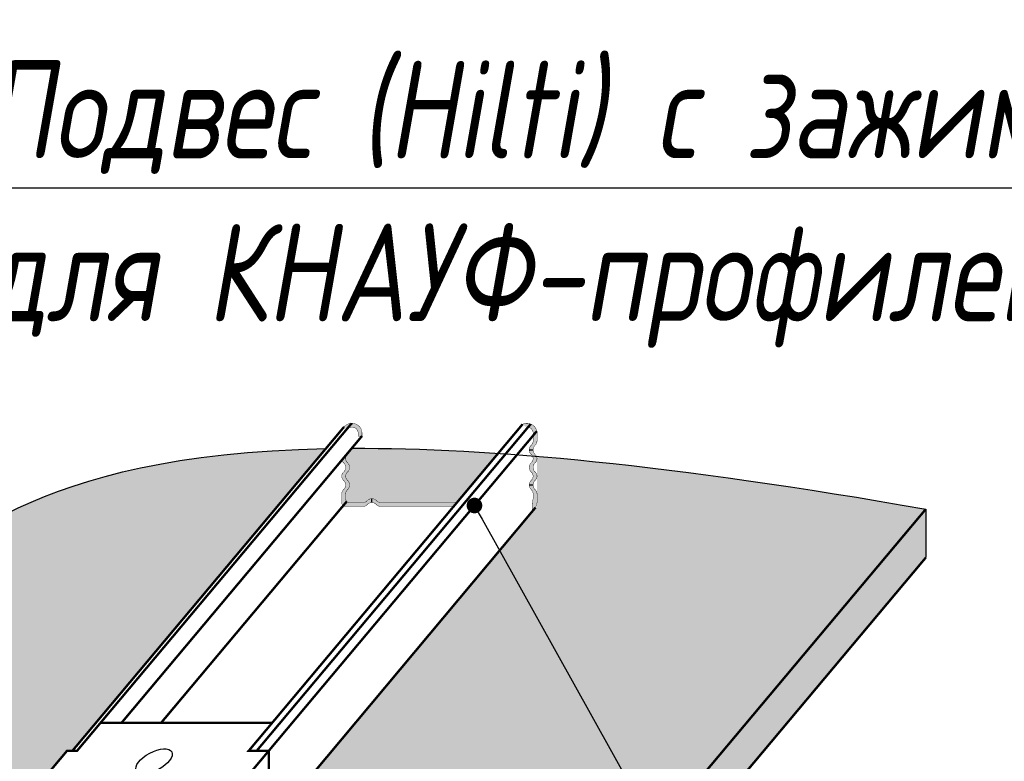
# Model space of a CAD drawing. Header units: millimetres. Extents: x -26888115 to 7466299, y -86687 to 22081.
# Tile 162 of 208: x 142285 to 142537, y -39477 to -39287. Entities that reach past the tile are written whole.
import ezdxf
from ezdxf import colors
from ezdxf.entities.mleader import LeaderData, LeaderLine
from ezdxf.math import Vec2, Vec3

# ---------------------------------------------------------------- set-up
doc = ezdxf.new("R2010")
doc.units = ezdxf.units.MM
doc.linetypes.add('DASHDOT', pattern=[25.4, 12.7, -6.35, 0, -6.35])
doc.layers.add('dim_pot', color=183, linetype='Continuous', lineweight=9)
doc.layers.add('dim_razv', color=7, linetype='DASHDOT', lineweight=9, true_color=0x285228)
doc.layers.add('pol', color=7, linetype='Continuous', lineweight=15, true_color=0x55666d)
doc.layers.add('Knauf_узлы', color=7, linetype='Continuous')
doc.styles.add('In tre', font='isocpeur.ttf', dxfattribs={"width": 0.8, "oblique": 10})

# ---------------------------------------------------------------- blocks, each defined once
blk = doc.blocks.new('A$C40156BDB')
at = {"layer": 'Knauf_узлы', "color": 7, "linetype": 'Continuous', "lineweight": -3, "ltscale": 10}
blk.add_lwpolyline([(6.502667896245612, 8.16887706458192, 0.06, 0.06, 0), (7.273917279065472, 9.088016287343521, 0.06, 0.06, 0), (7.017277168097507, 9.088016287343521, 0.06, 0.06, 0), (7.479218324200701, 9.638536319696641, 0.06, 0.06, 0), (7.735858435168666, 9.638536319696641, 0.06, 0.06, 0), (8.337861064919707, 10.35597511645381, 0.06, 0.06, 0), (12.73211389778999, 10.35597511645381, 0.06, 0.06, 0), (12.13011126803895, 9.638536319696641, 0.06, 0.06, 0), (12.6433914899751, 9.638536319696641, 0.06, 0.06, 0), (12.19700864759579, 9.106557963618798, 0.06, 0.06, 0), (11.68372842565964, 9.106557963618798, 0.06, 0.06, 0), (10.89692072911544, 8.168877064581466, 0.05999999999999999, 0.05999999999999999, 0), (12.09759211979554, 8.168877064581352, 0.05999999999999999, 0.05999999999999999, 0), (11.5430069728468, 7.507948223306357, 0.06, 0.06, 0), (12.76706245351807, 7.507948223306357, 0.05999999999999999, 0.05999999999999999, 0), (13.04588585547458, 7.840237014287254, 0.06, 0.06, 0), (13.76453871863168, 7.840237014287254, 0.05999999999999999, 0.05999999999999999, 0), (13.48571531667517, 7.507948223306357, 0.06, 0.06, 0), (14.42226515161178, 7.507948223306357, 0.05999999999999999, 0.05999999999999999, 0), (11.80611216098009, 4.390138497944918, 0.06, 0.06, 0), (10.86956232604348, 4.390138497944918, 0.05999999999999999, 0.05999999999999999, 0), (10.59073892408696, 4.057849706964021, 0.06, 0.06, 0), (9.87208606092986, 4.057849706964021, 0.05999999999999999, 0.05999999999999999, 0), (10.15090946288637, 4.390138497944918, 0.06, 0.06, 0), (8.926853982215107, 4.390138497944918, 0.05999999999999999, 0.05999999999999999, 0), (8.168351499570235, 3.48619043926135, 0.05999999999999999, 0.05999999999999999, 0), (6.96768010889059, 3.486190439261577, 0.06, 0.06, 0), (6.180872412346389, 2.548509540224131, 0.06, 0.06, 0), (6.694152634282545, 2.548509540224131, 0.06, 0.06, 0), (6.232211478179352, 1.997989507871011, 0.06, 0.06, 0), (5.718931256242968, 1.997989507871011, 0.06, 0.06, 0), (5.116928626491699, 1.280550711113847, 0.06, 0.06, 0), (0.7226757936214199, 1.280550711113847, 0.06, 0.06, 0), (1.324678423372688, 1.997989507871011, 0.06, 0.06, 0), (1.068038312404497, 1.997989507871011, 0.06, 0.06, 0), (1.52997946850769, 2.548509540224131, 0.06, 0.06, 0), (1.786619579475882, 2.548509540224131, 0.06, 0.06, 0), (2.573427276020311, 3.486190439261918, 0.05999999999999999, 0.05999999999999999, 0), (2.185093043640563, 3.486190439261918, 0.05999999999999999, 0.05999999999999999, 0), (2.94359552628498, 4.390138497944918, 0.06, 0.06, 0), (1.71954004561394, 4.390138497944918, 0.05999999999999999, 0.05999999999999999, 0), (1.440716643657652, 4.057849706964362, 0.06, 0.06, 0), (0.7220637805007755, 4.057849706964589, 0.05999999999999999, 0.05999999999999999, 0), (1.000887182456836, 4.390138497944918, 0.06, 0.06, 0), (0.06433734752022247, 4.390138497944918, 0.05999999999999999, 0.05999999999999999, 0), (2.68049033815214, 7.507948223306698, 0.05999999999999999, 0.05999999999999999, 0), (3.617040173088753, 7.507948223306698, 0.05999999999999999, 0.05999999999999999, 0), (3.895863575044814, 7.840237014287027, 0.05999999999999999, 0.05999999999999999, 0), (4.614516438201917, 7.840237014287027, 0.05999999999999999, 0.05999999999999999, 0), (4.335693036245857, 7.507948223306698, 0.05999999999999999, 0.05999999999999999, 0), (5.559748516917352, 7.507948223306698, 0.05999999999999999, 0.05999999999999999, 0), (6.114333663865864, 8.16887706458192, 0, 0, 0)], format="xyseb", dxfattribs=at)
for points, const_width in [([(12.34595823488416, 7.764116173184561), (12.6433914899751, 8.108963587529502), (12.6433914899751, 9.638536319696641)], 0.06), ([(12.6433914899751, 9.638536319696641), (12.65894980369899, 9.657077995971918)], 0.06), ([(7.017277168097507, 9.088016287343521), (7.017277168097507, 8.923873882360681)], 0.06), ([(12.19700864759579, 9.106557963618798), (12.19700864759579, 7.764116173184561)], 0.06), ([(6.114333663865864, 8.16887706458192), (6.502667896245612, 8.16887706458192)], 0.05999999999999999), ([(14.42226515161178, 7.507948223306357), (14.42226515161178, 7.065250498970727)], 0.06), ([(1.440716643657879, 4.057849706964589), (1.440716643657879, 2.52827697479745), (0.7220637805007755, 2.52827697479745), (0.7220637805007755, 4.057849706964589)], 0.06), ([(10.59073892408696, 4.057849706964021), (10.59073892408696, 2.528276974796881), (9.87208606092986, 2.528276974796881), (9.87208606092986, 4.057849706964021)], 0.06), ([(6.694152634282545, 2.548509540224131), (6.694152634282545, 1.033373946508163)], 0.06), ([(1.324678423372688, 1.997989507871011), (0.7226757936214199, 1.280550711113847)], 0.06), ([(1.068038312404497, 1.997989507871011), (1.068038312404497, 1.833847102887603)], 0.06), ([(6.694152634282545, 1.033373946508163), (6.232211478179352, 0.4684167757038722), (6.232211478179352, 1.997989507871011)], 0.06), ([(0.7226757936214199, 1.280550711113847), (1.038079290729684, 1.015895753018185)], 0.06), ([(1.599942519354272, 0.6605086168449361), (1.599942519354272, 1.280550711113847)], 0.06), ([(1.061889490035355, 1.044271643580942), (1.061889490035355, 0.01928198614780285)], 0.06), ([(1.061889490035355, 0.01928198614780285), (1.599942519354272, 0.6605086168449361)], 0.06)]:
    blk.add_lwpolyline(points, dxfattribs=dict(at, const_width=const_width))
for centre in [(9.709406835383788, 9.372086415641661), (2.668290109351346, 5.949043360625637), (6.83713267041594, 5.949043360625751), (11.81831238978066, 5.949043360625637), (3.752775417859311, 2.273249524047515)]:
    blk.add_ellipse(centre, major_axis=(-0.4525317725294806, -0.2386631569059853), ratio=0.4668412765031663, dxfattribs=at)
blk = doc.blocks.new('_DOT')
at = {"color": 0, "linetype": 'ByBlock'}
blk.add_line((-0.5, 0), (-1, 0), dxfattribs=at)
at = {"color": 0, "linetype": 'ByBlock', "const_width": 0.5}
blk.add_lwpolyline([(-0.25, 0, 1), (0.25, 0, 1)], format="xyb", close=True, dxfattribs=at)

msp = doc.modelspace()

# ---------------------------------------------------------------- hatches: boundary and pattern name
at = {"layer": 'Knauf_узлы', "linetype": 'Continuous', "lineweight": -3, "ltscale": 10}
h = msp.add_hatch(color=7, dxfattribs=at)
edge = h.paths.add_edge_path()
edge.add_line((142368.0522850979, -39391.18984960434), (142368.8026725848, -39391.81949946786))
edge.add_arc((142369.9540246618, -39392.78095065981), 1.499999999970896, 89.99999999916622, 140.1360014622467, ccw=False)
edge.add_line((142369.9540246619, -39391.28095065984), (142370.1503956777, -39391.28095065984))
edge.add_arc((142370.1503956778, -39392.78095065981), 1.499999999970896, 0, 90.00000000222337, ccw=False)
edge.add_line((142371.6503956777, -39392.78095065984), (142371.6503956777, -39393.53251058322))
edge.add_line((142371.6503956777, -39393.53251058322), (142372.6503956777, -39393.53251058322))
edge.add_line((142372.6503956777, -39393.53251058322), (142372.6503956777, -39392.83095065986))
edge.add_arc((142370.1003956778, -39392.83095065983), 2.549999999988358, 359.9999999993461, 450.0000000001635)
edge.add_line((142370.1003956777, -39390.28095065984), (142370.0040246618, -39390.28095065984))
edge.add_arc((142370.0040246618, -39392.83095065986), 2.550000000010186, 90.0000000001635, 139.9415282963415)
h = msp.add_hatch(color=7, dxfattribs=at)
edge = h.paths.add_edge_path()
edge.add_line((142413.7561817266, -39390.50782629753), (142414.6799552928, -39391.28296435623))
edge.add_arc((142414.757653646, -39392.78095065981), 1.499999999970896, 89.99999999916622, 92.96918726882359, ccw=False)
edge.add_line((142414.757653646, -39391.28095065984), (142414.9540246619, -39391.28095065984))
edge.add_arc((142414.9540246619, -39392.7809506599), 1.50000000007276, 0, 89.99999999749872, ccw=False)
edge.add_line((142416.4540246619, -39392.7809506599), (142416.4540246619, -39394.76758382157))
edge.add_arc((142414.954024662, -39394.76758382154), 1.49999999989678, 312.8436430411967, 359.9999999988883, ccw=False)
edge.add_arc((142417.0790246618, -39397.05887166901), 1.62499999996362, 132.8436430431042, 180)
edge.add_line((142415.4540246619, -39397.05887166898), (142416.4540246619, -39397.05887166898))
edge.add_arc((142418.0790246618, -39397.05887166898), 1.624999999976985, 132.8436430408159, 180, ccw=False)
edge.add_arc((142415.954024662, -39394.76758382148), 1.499999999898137, 312.843643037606, 360)
edge.add_line((142417.4540246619, -39394.76758382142), (142417.4540246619, -39392.83095065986))
edge.add_arc((142414.9040246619, -39392.83095065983), 2.549999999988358, 359.9999999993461, 450.0000000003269)
edge.add_line((142414.9040246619, -39390.28095065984), (142414.807653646, -39390.28095065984))
edge.add_arc((142414.807653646, -39392.83095065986), 2.550000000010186, 90.0000000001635, 114.352036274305)
h = msp.add_hatch(color=9, dxfattribs=at)
edge = h.paths.add_edge_path()
edge.add_arc((142200.844160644, -39459.88211360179), 26.82901257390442, 165.011530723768, 180.9852614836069, ccw=False)
edge.add_spline(control_points=[(142174.9279275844, -39452.94346966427), (142149.727123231, -39455.11030419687), (142074.8540851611, -39455.69768853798), (142003.5924224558, -39465.91132963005), (141969.547385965, -39492.82986997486)], knot_values=[1.143805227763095, 1.143805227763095, 1.143805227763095, 1.143805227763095, 1.632750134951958, 2.488944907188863, 2.488944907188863, 2.488944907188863, 2.488944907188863], degree=3, periodic=0)
edge.add_line((141969.5473859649, -39492.82986997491), (142171.7030033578, -39492.81397230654))
edge.add_line((142171.7030033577, -39492.81397230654), (142174.0191147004, -39460.34344409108))
edge = h.paths.add_edge_path()
edge.add_spline(control_points=[(142363.3769162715, -39396.74929150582), (142286.4902134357, -39398.41133486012), (142262.1601973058, -39433.82710450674), (142218.2557721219, -39446.68142205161), (142202.8150402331, -39449.42043232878)], knot_values=[2.675917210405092, 2.675917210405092, 2.675917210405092, 2.675917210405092, 3.3583245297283, 3.682407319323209, 3.682407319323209, 3.682407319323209, 3.682407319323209], degree=3, periodic=0)
edge.add_line((142202.8150402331, -39449.42043232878), (142202.8150402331, -39479.47301324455))
edge.add_line((142202.8150402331, -39479.47301324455), (142219.0825035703, -39484.94711519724))
edge.add_line((142219.0825035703, -39484.94711519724), (142208.2836674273, -39492.63966452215))
edge.add_line((142208.2836674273, -39492.63966452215), (142260.6640485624, -39492.80697634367))
edge.add_line((142260.6640485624, -39492.80697634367), (142261.2835682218, -39492.0686615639))
edge.add_line((142261.2835682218, -39492.0686615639), (142268.4700968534, -39492.0686615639))
edge.add_line((142268.4700968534, -39492.0686615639), (142280.6794878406, -39492.1058011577))
edge.add_line((142280.6794878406, -39492.1058011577), (142283.46826911, -39488.78226106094))
edge.add_line((142283.46826911, -39488.78226106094), (142286.162528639, -39488.78226106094))
edge.add_line((142286.1625286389, -39488.78226106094), (142292.4977041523, -39481.23229288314))
edge.add_line((142292.4977041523, -39481.23229288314), (142292.4977041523, -39479.59086883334))
edge.add_line((142292.4977041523, -39479.59086883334), (142297.1171157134, -39474.08566850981))
edge.add_line((142297.1171157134, -39474.08566850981), (142298.4003162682, -39474.08566850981))
edge.add_line((142298.4003162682, -39474.08566850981), (142363.3769162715, -39396.7492915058))
edge = h.paths.add_edge_path()
edge.add_spline(control_points=[(142516.9624629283, -39412.25014779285), (142482.3776928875, -39406.12626700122), (142452.845377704, -39402.0508908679), (142427.4823683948, -39399.60755699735)], knot_values=[3.840672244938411, 3.840672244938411, 3.840672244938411, 3.840672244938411, 4, 4, 4, 4], degree=3, periodic=0)
edge.add_line((142427.4823683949, -39399.60755699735), (142349.2595599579, -39492.82986997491))
edge.add_line((142349.2595599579, -39492.82986997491), (142352.1450613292, -39492.82986997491))
edge.add_line((142352.1450613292, -39492.82986997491), (142352.7837910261, -39492.06866156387))
edge.add_line((142352.7837910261, -39492.06866156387), (142359.9703196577, -39492.06866156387))
edge.add_line((142359.9703196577, -39492.06866156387), (142449.6008572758, -39492.49846311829))
edge.add_line((142449.6008572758, -39492.49846311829), (142516.9624629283, -39412.25014779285))
for points in [[(142368.9340246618, -39400.36740198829, -0.2015403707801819), (142368.4545929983, -39399.30887166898, 0.006882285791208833), (142368.4540246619, -39399.35015951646), (142368.4540246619, -39399.26758382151, 0.006882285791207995), (142368.4545929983, -39399.30887166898, -0.2015403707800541), (142368.9340246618, -39398.25034134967, 0.157307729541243), (142369.4219814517, -39397.3799848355), (142367.5068902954, -39399.66230160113, 0.1400940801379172), (142367.9340246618, -39400.36740198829, -0.4364357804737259), (142367.9340246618, -39402.75034134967, 0.201540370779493), (142367.4545929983, -39403.80887166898, 0.006887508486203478), (142367.4562993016, -39403.85015951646), (142368.4540246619, -39403.8288002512), (142368.4540246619, -39403.76758382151, 0.006882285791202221), (142368.4545929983, -39403.80887166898, -0.2015403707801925), (142368.9340246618, -39402.75034134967, 0.4364357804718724)], [(142417.4534563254, -39403.80887166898, -0.2015403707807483), (142416.9740246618, -39404.86740198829, 0.2087121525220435), (142416.4540246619, -39406.05887166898), (142415.4540246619, -39406.05887166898, -0.2087121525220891), (142415.9740246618, -39404.86740198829, 0.2015403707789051), (142416.4534563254, -39403.80887166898, -0.006882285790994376), (142416.4540246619, -39403.85015951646), (142416.4540246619, -39403.76758382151, -0.006882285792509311), (142416.4534563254, -39403.80887166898, 0.2015403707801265), (142415.9740246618, -39402.75034134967, -0.4364357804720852), (142415.9740246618, -39400.36740198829, 0.2015403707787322), (142416.4534563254, -39399.30887166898, -0.006882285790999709), (142416.4540246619, -39399.35015951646), (142416.4540246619, -39399.26758382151, -0.006882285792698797), (142416.4534563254, -39399.30887166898, 0.2015403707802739), (142415.9740246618, -39398.25034134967, -0.2087121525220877), (142415.4540246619, -39397.05887166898), (142416.4540246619, -39397.05887166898, 0.2087121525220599), (142416.9740246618, -39398.25034134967, -0.2015403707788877), (142417.4534563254, -39399.30887166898, -0.2015403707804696), (142416.9740246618, -39400.36740198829, 0.4364357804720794), (142416.9740246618, -39402.75034134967, -0.2015403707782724)], [(142372.88573142, -39411.55887166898), (142368.4540246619, -39411.55887166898, -0.414213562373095), (142367.4540246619, -39410.55887166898), (142367.4540246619, -39408.35015951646, -0.2087121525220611), (142367.9340246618, -39407.25034134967, 0.4364357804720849), (142367.9340246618, -39404.86740198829, -0.1943830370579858), (142367.4562993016, -39403.85015951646), (142368.4562993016, -39403.85015951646, 0.1943830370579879), (142368.9340246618, -39404.86740198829, -0.436435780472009), (142368.9340246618, -39407.25034134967, 0.2087121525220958), (142368.4540246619, -39408.35015951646), (142368.4540246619, -39409.55887166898, 0.414213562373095), (142369.4540246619, -39410.55887166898), (142372.88573142, -39410.55887166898, 0.2087121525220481), (142373.9855495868, -39410.078871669, -0.2087121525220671), (142375.1770192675, -39409.55887166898), (142375.1770192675, -39410.55887166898, 0.2087121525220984), (142373.9855495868, -39411.078871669, -0.208712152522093)]]:
    msp.add_hatch(color=7, dxfattribs=at).paths.add_polyline_path(points)
h = msp.add_hatch(color=9, dxfattribs=at)
edge = h.paths.add_edge_path()
edge.add_spline(control_points=[(142380.1017411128, -39396.73382706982), (142376.637001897, -39396.67047941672), (142373.2792301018, -39396.64751362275), (142370.0238102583, -39396.66275319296)], knot_values=[3.701641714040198, 3.701641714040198, 3.701641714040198, 3.701641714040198, 3.729291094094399, 3.729291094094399, 3.729291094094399, 3.729291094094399], degree=3, periodic=0)
edge.add_line((142370.0238102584, -39396.66275319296), (142369.4219814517, -39397.3799848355))
edge.add_arc((142367.8290246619, -39397.05887166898), 1.625000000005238, 312.8436430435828, 348.6028778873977, ccw=False)
edge.add_arc((142369.9540246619, -39399.35015951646), 1.499999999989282, 132.8436430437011, 180)
edge.add_arc((142369.9516258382, -39399.2653614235), 1.499999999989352, 183.2407763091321, 227.2163507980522)
edge.add_arc((142367.8290246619, -39401.55887166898), 1.625000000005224, -47.1563569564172, 47.21627750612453, ccw=False)
edge.add_arc((142369.9540246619, -39403.85015951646), 1.499999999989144, 132.8436430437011, 180)
edge.add_arc((142369.9516258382, -39403.7653614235), 1.499999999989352, 183.2407763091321, 227.2163507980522)
edge.add_arc((142367.8290246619, -39406.05887166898), 1.625000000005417, -47.1563569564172, 47.21627750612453, ccw=False)
edge.add_arc((142369.9540246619, -39408.35015951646), 1.499999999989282, 132.8436430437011, 180)
edge.add_line((142368.4540246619, -39408.35015951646), (142368.4540246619, -39409.55887166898))
edge.add_arc((142369.4540246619, -39409.55887166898), 1.000000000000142, 180, 224.9999999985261)
edge.add_line((142368.7469178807, -39410.26597845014), (142380.1017411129, -39396.73382706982))
edge = h.paths.add_edge_path()
edge.add_spline(control_points=[(142407.5073375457, -39397.95490879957), (142397.6874270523, -39397.28515994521), (142388.5747287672, -39396.88874316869), (142380.1017411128, -39396.73382706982)], knot_values=[3.729291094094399, 3.729291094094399, 3.729291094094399, 3.729291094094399, 3.796907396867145, 3.796907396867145, 3.796907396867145, 3.796907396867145], degree=3, periodic=0)
edge.add_line((142380.1017411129, -39396.73382706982), (142368.7469178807, -39410.26597845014))
edge.add_arc((142369.4540246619, -39409.55887166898), 1.000000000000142, 224.9999999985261, 270)
edge.add_line((142369.4540246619, -39410.55887166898), (142372.8857314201, -39410.55887166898))
edge.add_arc((142372.8857314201, -39409.05887166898), 1.499999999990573, 270, 317.1563569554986)
edge.add_arc((142375.1770192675, -39411.18387166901), 1.624999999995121, 42.8436430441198, 137.1563569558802, ccw=False)
edge.add_arc((142377.468307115, -39409.05887166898), 1.499999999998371, 222.8436430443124, 270)
edge.add_line((142377.468307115, -39410.55887166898), (142396.9313569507, -39410.55887166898))
edge.add_line((142396.9313569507, -39410.55887166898), (142407.5073375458, -39397.95490879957))
h = msp.add_hatch(color=9, dxfattribs=at)
edge = h.paths.add_edge_path()
edge.add_spline(control_points=[(142427.4823683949, -39399.60755699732), (142424.064598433, -39399.27830769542), (142420.7225375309, -39398.97869411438), (142417.4540246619, -39398.70769718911)], knot_values=[3.819202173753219, 3.819202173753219, 3.819202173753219, 3.819202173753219, 3.840672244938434, 3.840672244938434, 3.840672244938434, 3.840672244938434], degree=3, periodic=0)
edge.add_line((142417.4540246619, -39398.70769718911), (142417.4540246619, -39411.55887166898))
edge.add_line((142417.4540246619, -39411.55887166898), (142427.4823683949, -39399.60755699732))
h = msp.add_hatch(color=7, dxfattribs=at)
edge = h.paths.add_edge_path()
edge.add_line((142416.3649403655, -39413.06351797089), (142417.3917162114, -39411.42640180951))
edge.add_arc((142419.3667480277, -39411.1322514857), 1.996816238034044, 163.3127713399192, 188.4710495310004, ccw=False)
edge.add_line((142417.4540246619, -39410.55887166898), (142417.4540246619, -39408.35015951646))
edge.add_arc((142415.9540246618, -39408.35015951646), 1.500000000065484, 0, 47.15635695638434)
edge.add_arc((142418.0790246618, -39406.05887166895), 1.624999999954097, 180.0000000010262, 227.156356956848, ccw=False)
edge.add_line((142416.4540246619, -39406.05887166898), (142415.4540246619, -39406.05887166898))
edge.add_arc((142417.079024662, -39406.05887166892), 1.625000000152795, 180.0000000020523, 227.1563569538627)
edge.add_arc((142414.9540246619, -39408.35015951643), 1.499999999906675, -1.1116867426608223e-09, 47.15635695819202, ccw=False)
edge.add_line((142416.4540246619, -39408.35015951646), (142416.4540246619, -39409.55887166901))
edge.add_arc((142425.125514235, -39411.53274686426), 8.893307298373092, 167.1763709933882, 189.9114633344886)
h = msp.add_hatch(color=7, dxfattribs=at)
edge = h.paths.add_edge_path()
edge.add_line((142396.0922573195, -39411.55887166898), (142396.9313569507, -39410.55887166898))
edge.add_line((142396.9313569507, -39410.55887166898), (142377.468307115, -39410.55887166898))
edge.add_arc((142377.468307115, -39409.05887166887), 1.500000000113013, 222.8436430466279, 269.99999999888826, ccw=False)
edge.add_arc((142375.1770192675, -39411.18387166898), 1.625, 42.84364304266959, 89.99999999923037)
edge.add_line((142375.1770192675, -39409.55887166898), (142375.1770192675, -39410.55887166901))
edge.add_arc((142375.1770192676, -39412.18387166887), 1.624999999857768, 42.84364304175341, 90.0000000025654, ccw=False)
edge.add_arc((142377.468307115, -39410.05887166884), 1.500000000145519, 222.8436430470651, 269.9999999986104)
edge.add_line((142377.468307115, -39411.55887166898), (142396.0922573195, -39411.55887166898))
h = msp.add_hatch(color=9, dxfattribs=at)
edge = h.paths.add_edge_path()
edge.add_line((142516.9624629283, -39424.64469213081), (142516.9624629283, -39412.14469213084))
edge.add_line((142516.9624629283, -39412.14469213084), (142415.8034673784, -39532.7012885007))
edge.add_line((142415.8034673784, -39532.7012885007), (142415.8034673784, -39538.47157809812))
edge.add_arc((142397.6440933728, -39538.71143329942), 18.16095798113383, -0.7567381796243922, 0.7567381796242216, ccw=False)
edge.add_line((142415.8034673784, -39538.95128850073), (142415.8034673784, -39540.25582914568))
edge.add_arc((142417.6034673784, -39540.25582914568), 1.80000000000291, 180, 320.0000000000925)
edge.add_line((142418.982347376, -39541.41284684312), (142516.9624629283, -39424.64469213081))

# ---------------------------------------------------------------- linework, layer by layer
for p, q in [((142366.6362724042, -39400.69986360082), (142370.7997062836, -39395.73807631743)), ((142395.3111205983, -39412.48979416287), (142399.276458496, -39407.76408847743)), ((142516.9624629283, -39412.25014779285), (142516.9624629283, -39424.64469213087))]:
    msp.add_line(p, q)
msp.add_open_spline([(142194.0879608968, -39450.80678044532), (142212.938493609, -39448.13717597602), (142260.7076672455, -39435.94315833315), (142286.4917346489, -39398.40912046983), (142363.3875522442, -39396.74906174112)], degree=3, knots=[2.615770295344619, 2.615770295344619, 2.615770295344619, 2.615770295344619, 3, 3.682438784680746, 3.682438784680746, 3.682438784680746, 3.682438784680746])
msp.add_open_spline([(142370.0238102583, -39396.66275319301), (142405.152318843, -39396.49830639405), (142452.1987768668, -39400.78252511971), (142516.9624629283, -39412.25014779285)], degree=3)
at = {"layer": 'Knauf_узлы', "color": 7, "linetype": 'Continuous', "lineweight": -3, "ltscale": 10}
for p, q in [((142415.4540246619, -39397.05887166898), (142416.4540246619, -39397.05887166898)), ((142415.4540246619, -39406.05887166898), (142416.4540246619, -39406.05887166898)), ((142375.1770192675, -39410.55887166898), (142375.1770192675, -39409.55887166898))]:
    msp.add_line(p, q, dxfattribs=at)
for points, const_width in [([(142305.7035431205, -39466.91128054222), (142370.0040246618, -39390.28095065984)], 0.5999999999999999), ([(142345.6655285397, -39474.08566850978), (142415.8375111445, -39390.45795614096)], 0.5999999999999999), ([(142349.6460714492, -39466.91128054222), (142413.7561817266, -39390.50782629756)], 0.5999999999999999), ([(142413.257653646, -39393.53251058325), (142415.8375111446, -39390.45795614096)], 0.5999999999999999), ([(142298.4944340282, -39474.08566850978), (142368.0522850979, -39391.18984960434)], 0.5999999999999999), ([(142348.7588473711, -39474.08566850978), (142417.3954872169, -39392.28770638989)], 0.5999999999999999), ([(142311.0782968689, -39466.91128054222), (142372.6503956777, -39393.53251058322)], 0.5999999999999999), ([(142321.2158657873, -39466.91128054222), (142368.7469178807, -39410.26597845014)], 0.5999999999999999), ([(142281.1187616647, -39693.21227040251), (142516.9624629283, -39412.25014779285)], 0.5999999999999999), ([(142349.2595599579, -39492.82986997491), (142417.0570735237, -39411.83171817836)], 0.5999999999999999), ([(142418.982347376, -39541.41284684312), (142516.9624629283, -39424.64469213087)], 0.6)]:
    msp.add_lwpolyline(points, dxfattribs=dict(at, const_width=const_width))
at = {"layer": 'Knauf_узлы', "color": 7, "linetype": 'Continuous', "lineweight": -3, "ltscale": 10, "const_width": 0.1}
for points in [[(142368.8026725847, -39391.81949946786, -0.2223173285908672), (142369.9540246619, -39391.28095065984), (142370.1503956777, -39391.28095065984, -0.4142135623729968), (142371.6503956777, -39392.78095065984), (142371.6503956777, -39393.53251058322), (142372.6503956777, -39393.53251058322), (142372.6503956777, -39392.83095065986, 0.414213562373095), (142370.1003956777, -39390.28095065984), (142370.0040246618, -39390.28095065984, 0.2214270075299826), (142368.0522850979, -39391.18984960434, 0.2214270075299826)], [(142417.4540246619, -39399.35015951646), (142417.4540246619, -39399.26758382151), (142417.4540246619, -39399.35015951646, 0.2087121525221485), (142416.9740246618, -39398.25034134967, -0.4364357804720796), (142416.9740246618, -39395.86740198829, 0.2087121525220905), (142417.4540246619, -39394.76758382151), (142417.4540246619, -39392.83095065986, 0.4142135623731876), (142414.9040246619, -39390.28095065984), (142414.807653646, -39390.28095065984, 0.1066575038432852), (142413.7561817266, -39390.50782629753, 0.1066575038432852)], [(142414.6799552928, -39391.2829643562, -0.01295624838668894), (142414.757653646, -39391.28095065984), (142414.9540246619, -39391.28095065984, -0.4142135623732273), (142416.4540246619, -39392.78095065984), (142416.4540246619, -39394.76758382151, -0.2087121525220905), (142415.9740246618, -39395.86740198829, 0.4364357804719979), (142415.9740246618, -39398.25034134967, -0.2087121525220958), (142416.4540246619, -39399.35015951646), (142416.4540246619, -39399.26758382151, -0.2087121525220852), (142415.9740246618, -39400.36740198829, 0.4364357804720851), (142415.9740246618, -39402.75034134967, -0.208712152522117), (142416.4540246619, -39403.85015951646), (142416.4540246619, -39403.76758382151, -0.2087121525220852), (142415.9740246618, -39404.86740198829, 0.4364357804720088), (142415.9740246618, -39407.25034134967, -0.2087121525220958), (142416.4540246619, -39408.35015951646), (142416.4540246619, -39409.55887166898, 0.1021350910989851), (142416.3026319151, -39412.93104811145)], [(142396.9313569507, -39410.55887166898), (142377.468307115, -39410.55887166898, -0.2087121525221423), (142376.3684889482, -39410.078871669, 0.436435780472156), (142373.9855495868, -39410.078871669, -0.2087121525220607), (142372.88573142, -39410.55887166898), (142369.4540246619, -39410.55887166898, -0.4142135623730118), (142368.4540246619, -39409.55887166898), (142368.4540246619, -39408.35015951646, -0.2087121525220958), (142368.9340246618, -39407.25034134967, 0.4364357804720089), (142368.9340246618, -39404.86740198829, -0.2087121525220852), (142368.4540246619, -39403.76758382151), (142368.4540246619, -39403.85015951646, -0.2087121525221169), (142368.9340246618, -39402.75034134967, 0.436435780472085), (142368.9340246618, -39400.36740198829, -0.2087121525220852), (142368.4540246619, -39399.26758382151), (142368.4540246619, -39399.35015951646, -0.2087121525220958), (142368.9340246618, -39398.25034134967, 0.1573077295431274), (142369.4219814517, -39397.3799848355, 0.1573077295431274)], [(142367.5068902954, -39399.6623016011, 0.1400940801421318), (142367.9340246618, -39400.36740198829, -0.4364357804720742), (142367.9340246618, -39402.75034134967, 0.2087121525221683), (142367.4540246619, -39403.85015951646), (142367.4540246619, -39403.76758382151, 0.2087121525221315), (142367.9340246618, -39404.86740198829, -0.436435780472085), (142367.9340246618, -39407.25034134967, 0.2087121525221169), (142367.4540246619, -39408.35015951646), (142367.4540246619, -39410.55887166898, 0.414213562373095), (142368.4540246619, -39411.55887166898), (142372.88573142, -39411.55887166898, 0.2087121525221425), (142373.9855495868, -39411.078871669, -0.4364357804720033), (142376.3684889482, -39411.078871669, 0.2087121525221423), (142377.468307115, -39411.55887166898), (142396.0922573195, -39411.55887166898)], [(142416.3026319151, -39412.93104811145, 0.1507014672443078), (142417.4540246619, -39410.55887166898), (142417.4540246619, -39408.35015951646, 0.208712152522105), (142416.9740246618, -39407.25034134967, -0.4364357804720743), (142416.9740246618, -39404.86740198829, 0.2087121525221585), (142417.4540246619, -39403.76758382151), (142417.4540246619, -39403.85015951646, 0.208712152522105), (142416.9740246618, -39402.75034134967, -0.4364357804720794), (142416.9740246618, -39400.36740198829, 0.2087121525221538), (142417.4540246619, -39399.26758382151)]]:
    msp.add_lwpolyline(points, format="xyb", dxfattribs=at)

# ---------------------------------------------------------------- block references
at = {"layer": 'Knauf_узлы', "color": 3, "linetype": 'Continuous', "lineweight": -3, "ltscale": 10, "xscale": 10, "yscale": 10, "zscale": 10}
msp.add_blockref('A$C40156BDB', (142222.3249324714, -39570.47103170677), dxfattribs=at)

# ---------------------------------------------------------------- leaders
at = {"layer": 'Knauf_узлы'}
ml = msp.add_multileader_mtext('Standard', dxfattribs=at)
ml.set_content('Подвес (Hilti) с зажимом^Jдля КНАУФ-профилей ПП 60x27', color=256, style='In tre')
ml.set_leader_properties()
ml.set_arrow_properties(name='DOT')
ml.build(insert=Vec2(0, 0))
ml.multileader.update_dxf_attribs({"has_dogleg": 0, "text_left_attachment_type": 6, "text_right_attachment_type": 6, "dogleg_length": 3.2})
ctx = ml.context
ctx.base_point, ctx.char_height, ctx.landing_gap_size, ctx.plane_origin = Vec3(142271.8084341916, -39330.0063573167), 25, 4, Vec3(142222.9428874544, -39158.07300002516)
ctx.left_attachment, ctx.right_attachment = 6, 6
notes = []
notes.append((ctx, [(0, (1, 1, 0), (142268.6084341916, -39330.0063573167), (1, 0), 3.2, [(0, [(142202.8150402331, -39402.1749183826)], 0, [])])]))
ctx.mtext.insert, ctx.mtext.width, ctx.mtext.flow_direction = Vec3(142275.8084341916, -39297.5063573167), 505.4390997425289, 5
ml = msp.add_multileader_mtext('Standard', dxfattribs=at)
ml.set_content('Основной КНАУФ-профиль \\PПП 60х27', color=256, style='In tre')
ml.set_leader_properties()
ml.set_arrow_properties(name='DOT')
ml.build(insert=Vec2(0, 0))
ml.multileader.update_dxf_attribs({"has_dogleg": 0, "text_left_attachment_type": 6, "text_right_attachment_type": 6, "dogleg_length": 3.2})
ctx = ml.context
ctx.base_point, ctx.char_height, ctx.landing_gap_size, ctx.plane_origin = Vec3(142474.7411602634, -39542.73575227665), 25, 4, Vec3(142470.8148598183, -39378.63507028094)
ctx.left_attachment, ctx.right_attachment = 6, 6
notes.append((ctx, [(0, (1, 1, 0), (142471.5411602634, -39542.73575227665), (1, 0), 3.2, [(0, [(142401.4335847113, -39411.31036104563)], 0, [])])]))
ctx.mtext.insert, ctx.mtext.width, ctx.mtext.flow_direction = Vec3(142478.7411602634, -39512.73575227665), 342.7974750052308, 5
for ctx, leaders in notes:
    for number, flags, end, landing, length, lines in leaders:
        leader = LeaderData()
        leader.index, (leader.has_last_leader_line, leader.has_dogleg_vector, leader.attachment_direction) = number, flags
        leader.last_leader_point, leader.dogleg_vector, leader.dogleg_length = Vec3(end), Vec3(landing), length
        for number, points, colour, breaks in lines:
            line = LeaderLine()
            line.index, line.vertices, line.color, line.breaks = number, Vec3.list(points), colors.encode_raw_color(colour), breaks
            leader.lines.append(line)
        ctx.leaders.append(leader)

# ---------------------------------------------------------------- next in the draw order: leaders
at = {"layer": 'pol', "color": 1, "linetype": 'ByBlock', "true_color": 0xff0000}
ml = msp.add_multileader_mtext('Standard', dxfattribs=at)
ml.set_content('Лоток щелевой\\Pводоотводный в полу, модульный. Лщ-2', color=(255, 0, 0), style='In tre')
ml.set_leader_properties()
ml.build(insert=Vec2(0, 0))
ml.multileader.update_dxf_attribs({"text_left_attachment_type": 6, "text_right_attachment_type": 6, "dogleg_length": 1, "arrow_head_size": 0, "scale": 49.99999999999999})
ctx = ml.context
ctx.base_point, ctx.scale, ctx.char_height, ctx.arrow_head_size, ctx.landing_gap_size, ctx.plane_origin = Vec3(56443.88885880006, -42121.15695120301), 49.99999999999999, 200, 0, 4.499999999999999, Vec3(64743.28106405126, -37281.22521340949)
ctx.left_attachment, ctx.right_attachment = 6, 6
notes = []
notes.append((ctx, [(1, (1, 1, 0), (56393.88885880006, -42121.15695120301), (1, 0), 49.99999999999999, [(1, [(55554.59426857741, -39329.43630306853)], 0, [])])]))
ctx.mtext.insert, ctx.mtext.width, ctx.mtext.defined_height, ctx.mtext.flow_direction = Vec3(56448.38885880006, -41861.15695120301), 2329.345139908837, 696.6098129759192, 5
ctx.mtext.has_bg_fill, ctx.mtext.bg_color, ctx.mtext.bg_scale_factor, ctx.mtext.bg_transparency, ctx.mtext.use_window_bg_color = 1, -1027028792, 1.5, 0, 1
for ctx, leaders in notes:
    for number, flags, end, landing, length, lines in leaders:
        leader = LeaderData()
        leader.index, (leader.has_last_leader_line, leader.has_dogleg_vector, leader.attachment_direction) = number, flags
        leader.last_leader_point, leader.dogleg_vector, leader.dogleg_length = Vec3(end), Vec3(landing), length
        for number, points, colour, breaks in lines:
            line = LeaderLine()
            line.index, line.vertices, line.color, line.breaks = number, Vec3.list(points), colors.encode_raw_color(colour), breaks
            leader.lines.append(line)
        ctx.leaders.append(leader)

# ---------------------------------------------------------------- next in the draw order: leaders
at = {"layer": 'dim_pot', "color": 0, "linetype": 'ByBlock'}
ml = msp.add_multileader_mtext('Standard', dxfattribs=at)
ml.set_content('Подвесной потолок ГКЛ', style='In tre')
ml.set_leader_properties()
ml.build(insert=Vec2(0, 0))
ml.multileader.update_dxf_attribs({"text_left_attachment_type": 6, "text_right_attachment_type": 6, "dogleg_length": 1, "arrow_head_size": 0, "scale": 49.99999999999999})
ctx = ml.context
ctx.base_point, ctx.scale, ctx.char_height, ctx.arrow_head_size, ctx.landing_gap_size, ctx.plane_origin = Vec3(55815.26653106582, -42128.2233826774), 49.99999999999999, 200, 0, 4.499999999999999, Vec3(62627.07337402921, -37288.29164488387)
ctx.left_attachment, ctx.right_attachment = 6, 6
notes = []
notes.append((ctx, [(1, (1, 1, 0), (55765.26653106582, -42128.2233826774), (1, 0), 49.99999999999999, [(1, [(55242.56580823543, -38490.63263010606)], 0, [])])]))
ctx.mtext.insert, ctx.mtext.width, ctx.mtext.defined_height, ctx.mtext.flow_direction = Vec3(55819.76653106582, -41888.2233826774), 3092.716304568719, 696.6098129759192, 5
ctx.mtext.has_bg_fill, ctx.mtext.bg_color, ctx.mtext.bg_scale_factor, ctx.mtext.bg_transparency, ctx.mtext.use_window_bg_color = 1, -1027028792, 1.5, 0, 1
for ctx, leaders in notes:
    for number, flags, end, landing, length, lines in leaders:
        leader = LeaderData()
        leader.index, (leader.has_last_leader_line, leader.has_dogleg_vector, leader.attachment_direction) = number, flags
        leader.last_leader_point, leader.dogleg_vector, leader.dogleg_length = Vec3(end), Vec3(landing), length
        for number, points, colour, breaks in lines:
            line = LeaderLine()
            line.index, line.vertices, line.color, line.breaks = number, Vec3.list(points), colors.encode_raw_color(colour), breaks
            leader.lines.append(line)
        ctx.leaders.append(leader)

# ---------------------------------------------------------------- next in the draw order: leaders
ml = msp.add_multileader_mtext('Standard', dxfattribs=at)
ml.set_content('Лючок 500х500 для обслуживания модулей управления клапанами, расположение уточнить по месту', style='In tre')
ml.set_leader_properties()
ml.build(insert=Vec2(0, 0))
ml.multileader.update_dxf_attribs({"text_left_attachment_type": 6, "text_right_attachment_type": 6, "dogleg_length": 1, "arrow_head_size": 0, "scale": 49.99999999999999})
ctx = ml.context
ctx.base_point, ctx.scale, ctx.char_height, ctx.arrow_head_size, ctx.landing_gap_size, ctx.plane_origin = Vec3(49911.41502536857, -42131.95212014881), 49.99999999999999, 200, 0, 4.499999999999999, Vec3(56771.22186833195, -37292.02038235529)
ctx.left_attachment, ctx.right_attachment = 6, 6
notes = []
notes.append((ctx, [(0, (1, 1, 0), (52405.68042151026, -42131.95212014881), (-1, 0), 49.99999999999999, [(1, [(54177.97506749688, -38729.43630306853)], 0, [])])]))
ctx.mtext.insert, ctx.mtext.width, ctx.mtext.defined_height, ctx.mtext.flow_direction = Vec3(49915.91502536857, -41871.95212014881), 2494.152740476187, 696.6098129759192, 5
ctx.mtext.has_bg_fill, ctx.mtext.bg_color, ctx.mtext.bg_scale_factor, ctx.mtext.bg_transparency, ctx.mtext.use_window_bg_color = 1, -1027028792, 1.5, 0, 1
for ctx, leaders in notes:
    for number, flags, end, landing, length, lines in leaders:
        leader = LeaderData()
        leader.index, (leader.has_last_leader_line, leader.has_dogleg_vector, leader.attachment_direction) = number, flags
        leader.last_leader_point, leader.dogleg_vector, leader.dogleg_length = Vec3(end), Vec3(landing), length
        for number, points, colour, breaks in lines:
            line = LeaderLine()
            line.index, line.vertices, line.color, line.breaks = number, Vec3.list(points), colors.encode_raw_color(colour), breaks
            leader.lines.append(line)
        ctx.leaders.append(leader)

# ---------------------------------------------------------------- next in the draw order: leaders
at = {"layer": 'dim_razv', "color": 0, "linetype": 'ByBlock'}
ml = msp.add_multileader_mtext('Standard', dxfattribs=at)
ml.set_content('Зеркало на стене, выполнить в один уровень с отделкой стен', style='In tre')
ml.set_leader_properties()
ml.build(insert=Vec2(0, 0))
ml.multileader.update_dxf_attribs({"text_left_attachment_type": 6, "text_right_attachment_type": 6, "dogleg_length": 1, "arrow_head_size": 0, "scale": 49.99999999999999})
ctx = ml.context
ctx.base_point, ctx.scale, ctx.char_height, ctx.arrow_head_size, ctx.landing_gap_size, ctx.plane_origin = Vec3(53235.5994911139, -42645.41425119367), 49.99999999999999, 200, 0, 4.499999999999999, Vec3(60047.40633407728, -37805.48251340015)
ctx.left_attachment, ctx.right_attachment = 6, 6
notes = []
notes.append((ctx, [(1, (1, 1, 0), (53185.5994911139, -42645.41425119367), (1, 0), 49.99999999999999, [(1, [(52780.1703472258, -39279.43630306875)], 0, [])])]))
ctx.mtext.insert, ctx.mtext.width, ctx.mtext.defined_height, ctx.mtext.flow_direction = Vec3(53240.0994911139, -42405.41425119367), 3092.716304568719, 696.6098129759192, 5
ctx.mtext.has_bg_fill, ctx.mtext.bg_color, ctx.mtext.bg_scale_factor, ctx.mtext.bg_transparency, ctx.mtext.use_window_bg_color = 1, -1027028792, 1.5, 0, 1
for ctx, leaders in notes:
    for number, flags, end, landing, length, lines in leaders:
        leader = LeaderData()
        leader.index, (leader.has_last_leader_line, leader.has_dogleg_vector, leader.attachment_direction) = number, flags
        leader.last_leader_point, leader.dogleg_vector, leader.dogleg_length = Vec3(end), Vec3(landing), length
        for number, points, colour, breaks in lines:
            line = LeaderLine()
            line.index, line.vertices, line.color, line.breaks = number, Vec3.list(points), colors.encode_raw_color(colour), breaks
            leader.lines.append(line)
        ctx.leaders.append(leader)

doc.saveas('drawing.dxf')
